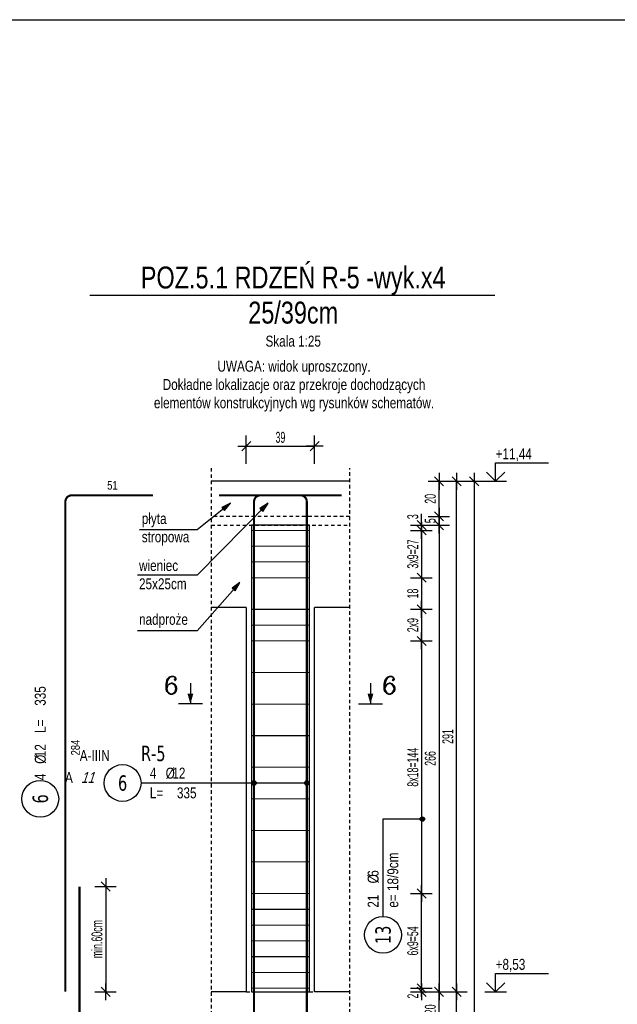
# Model space of a CAD drawing. Header units: millimetres. Extents: x 11988 to 14650, y -1596 to 604.
# Tile 34 of 38: x 13297 to 13638, y 43 to 604. Entities that reach past the tile are written whole.
import ezdxf
from ezdxf.enums import TextEntityAlignment as Align

# ---------------------------------------------------------------- set-up
doc = ezdxf.new("R2010")
doc.units = ezdxf.units.MM
doc.header["$LTSCALE"] = 10
doc.linetypes.add('MP', pattern=[0.36, 0.2, -0.16])
for name, color, linetype in [('BA_txg', 3, 'Continuous'), ('BA_wic', 1, 'Continuous'), ('BA_wis', 2, 'Continuous'), ('BA_wym', 1, 'Continuous'), ('BZ_kot', 7, 'Continuous'), ('BZ_odn', 1, 'Continuous'), ('BZ_opi1', 7, 'Continuous'), ('BZ_opi2', 4, 'Continuous'), ('BZ_opi3', 30, 'Continuous'), ('BZ_opi4', 53, 'Continuous'), ('BZ_P_roz', 11, 'Continuous'), ('BZ_P_wid', 3, 'Continuous'), ('BZ_P_wyc', 134, 'Continuous'), ('BZ_sym', 7, 'Continuous'), ('BZ_txg', 3, 'Continuous'), ('BZ_txs', 2, 'Continuous'), ('BZ_wym', 1, 'Continuous')]:
    doc.layers.add(name, color=color, linetype=linetype)
for name, color, linetype, plot in [('BZ_obroz', 137, 'Continuous', False), ('BZ_obw', 230, 'Continuous', False), ('BZ_pom', 6, 'Continuous', False)]:
    doc.layers.add(name, color=color, linetype=linetype, plot=plot)
doc.styles.add('BIKTBG', font='tahoma.ttf', dxfattribs={"width": 0.85})
doc.styles.add('BIKTC', font='bikromsw.shx', dxfattribs={"width": 0.85})
doc.styles.add('BIKTG', font='bikromsw.shx', dxfattribs={"width": 0.85})
doc.styles.add('BIKTS', font='bikromsw.shx', dxfattribs={"width": 0.8})
doc.styles.add('BIKWYM', font='bikromsw.shx', dxfattribs={"width": 0.6})
doc.styles.add('ROMANC', font='ROMANC.SHX')
doc.dimstyles.new('BA_KR_25_cm', dxfattribs={"dimscale": 0.25, "dimtxt": 25, "dimasz": 1.666667, "dimexe": 24, "dimexo": 0, "dimgap": 0, "dimtad": 0, "dimdec": 1, "dimrnd": 0.5, "dimzin": 9, "dimdsep": 46, "dimtxsty": 'BIKWYM', "dimblk": 'WYM-KR', "dimcen": 0, "dimdle": 20, "dimclrd": 256, "dimclre": 256, "dimclrt": 2, "dimadec": 0, "dimazin": 0, "dimtfac": 0.033333, "dimtdec": 1, "dimtmove": 0, "dimatfit": 3, "dimldrblk": 'WYM-KR', "dimfxl": 25, "dimfxlon": 1, "dimtvp": 0.8, "dimtolj": 1, "dimarcsym": 0})
doc.dimstyles.new('BZ_KP_25_cm', dxfattribs={"dimscale": 0.25, "dimtxt": 25, "dimasz": 1.666667, "dimexe": 24, "dimexo": 0, "dimgap": 0, "dimtad": 0, "dimdec": 1, "dimrnd": 0.5, "dimzin": 9, "dimdsep": 46, "dimtxsty": 'BIKWYM', "dimblk": 'WYM-KR', "dimblk1": 'WYM-KP', "dimblk2": 'WYM-KP', "dimsah": 1, "dimcen": 0, "dimdle": 20, "dimclrd": 256, "dimclre": 256, "dimclrt": 7, "dimadec": 0, "dimazin": 0, "dimtfac": 0.033333, "dimtdec": 1, "dimtmove": 0, "dimatfit": 3, "dimldrblk": 'WYM-KP', "dimfxl": 1, "dimtvp": 0.8, "dimtolj": 1, "dimarcsym": 0})
doc.dimstyles.new('BZ_KR_25_cm', dxfattribs={"dimscale": 0.25, "dimtxt": 25, "dimasz": 1.666667, "dimexe": 24, "dimexo": 0, "dimgap": 0, "dimtad": 0, "dimdec": 1, "dimrnd": 0.5, "dimzin": 9, "dimdsep": 46, "dimtxsty": 'BIKWYM', "dimblk": 'WYM-KR', "dimcen": 0, "dimdle": 20, "dimclrd": 256, "dimclre": 256, "dimclrt": 2, "dimadec": 0, "dimazin": 0, "dimtfac": 0.033333, "dimtdec": 1, "dimtmove": 0, "dimatfit": 3, "dimldrblk": 'WYM-KR', "dimfxl": 25, "dimfxlon": 1, "dimtvp": 0.8, "dimtolj": 1, "dimarcsym": 0})
doc.dimstyles.new('BZ_ST_25_cm', dxfattribs={"dimscale": 0.25, "dimtxt": 25, "dimasz": 1.666667, "dimexe": 24, "dimexo": 0, "dimgap": 0, "dimtad": 0, "dimdec": 1, "dimrnd": 0.5, "dimdsep": 46, "dimtxsty": 'BIKWYM', "dimblk": 'WYM-ST', "dimcen": 0, "dimdle": 20, "dimclrd": 256, "dimclre": 256, "dimclrt": 7, "dimadec": 0, "dimazin": 0, "dimtfac": 0.033333, "dimtdec": 1, "dimtix": 1, "dimtmove": 2, "dimatfit": 3, "dimldrblk": 'WYM-ST', "dimfxl": 1, "dimtvp": 0.8, "dimtolj": 1, "dimtzin": 0, "dimarcsym": 0})

# ---------------------------------------------------------------- blocks, each defined once
blk = doc.blocks.new('eoprz')
blk = doc.blocks.new('ST2')
blk.add_line((13.77, 0), (0, 0))
blk.add_solid([(6.84, -1.95), (6.84, 1.95), (0, 0)])
blk = doc.blocks.new('eprzh')
blk.add_line((-47.9, 0), (47.9, 0))
at = {"xscale": 6, "yscale": 6, "zscale": 6, "rotation": 90}
blk.add_blockref('ST2', (0, 0), dxfattribs=at)
at = {"style": 'ROMANC'}
blk.add_attdef('PRZ', text='', height=70, dxfattribs=at).set_placement((76, 39.4), align=Align.CENTER)
blk = doc.blocks.new('WYM-ST')
blk.add_hatch(color=256).paths.add_polyline_path([(-13, 2.9), (0, 0), (-13, -2.9)])
blk.add_lwpolyline([(0, 0), (-13, 2.9), (-13, -2.9), (0, 0)])
blk = doc.blocks.new('WYM-KP')
blk.add_hatch(color=256).paths.add_polyline_path([(3, 0, 1), (-3, 0, 1)])
blk.add_circle((0, 0), 3)
blk = doc.blocks.new('WYM-KR')
at = {"linetype": 'ByBlock'}
blk.add_line((11.52, 0), (-11.52, 0), dxfattribs=at)
at = {"color": 7, "linetype": 'ByBlock'}
blk.add_line((6.24, 6.24), (-6.24, -6.24), dxfattribs=at)
blk = doc.blocks.new('bik_BlkOpPret', base_point=(608.5, -87.83))
at = {"layer": 'BZ_opi1', "style": 'BIKTS', "width": 0.8}
for tag, p in [('SZTUK', (567.31, -85.33)), ('PRZEDR_FI', (581.12, -85.33)), ('PRZEKROJ', (584.93, -85.33)), ('PRZEDR_L', (567.31, -96.58)), ('DLUGOSC', (582.78, -96.58)), ('UWAGA', (567.31, -105.33))]:
    blk.add_attdef(tag, p, '', height=6.25, dxfattribs=at)
at = {"layer": 'BZ_opi2', "style": 'BIKTBG', "width": 0.8}
blk.add_attdef('NUMER', text='', height=8.75, dxfattribs=at).set_placement((551.81, -87.83), align=Align.MIDDLE_CENTER)
at = {"layer": 'BZ_pom', "width": 0.8}
for tag, p, height, style in [('POZYCJA', (562.31, -75.33), 8.75, 'BIKTBG'), ('GATUNEK', (526.97, -75.33), 6.25, 'BIKTS'), ('METODA_L', (520.17, -87.83), 6.25, 'BIKTS'), ('EURO_KOD', (529.45, -87.83), 6.25, 'BIKTS')]:
    blk.add_attdef(tag, p, '', height=height, dxfattribs=dict(at, style=style))
at = {"layer": 'BZ_wym', "width": 0.8}
for tag, p, height, style, flags in [('PRZEDR_NR', (567.31, -114.71), 8.75, 'BIKTBG', 1), ('PRZEDR_SZT', (567.31, -124.08), 6.25, 'BIKTS', 1), ('TYP_PRETA', (567.31, -133.46), 6.25, 'BIKTS', 3), ('EURO_KOD_SEGMENTY', (580.88, -142.83), 6.25, 'BIKTS', 3), ('HAK_1', (567.31, -152.21), 6.25, 'BIKTS', 3), ('HAK_2', (567.31, -161.58), 6.25, 'BIKTS', 3), ('ID', (567.31, -170.96), 6.25, 'BIKTS', 3), ('ID_C', (567.31, -180.33), 6.25, 'BIKTS', 3), ('b_atr_0', (567.31, -189.71), 6.25, 'BIKTS', 3)]:
    blk.add_attdef(tag, p, '', height=height, dxfattribs=dict(at, style=style, flags=flags))
blk = doc.blocks.new('bik_BlkOpPretW', base_point=(917.65, 307.46))
at = {"layer": 'BZ_opi2', "style": 'BIKTBG', "width": 0.8}
blk.add_attdef('NUMER', text='', height=8.75, dxfattribs=at).set_placement((933.15, 307.46), align=Align.MIDDLE_CENTER)
at = {"layer": 'BZ_opi4', "style": 'BIKTS', "width": 0.8}
for tag, p in [('SZTUK', (943.38, 304.33)), ('PRZEDR_FI', (952.43, 304.33)), ('PRZEKROJ', (956.24, 304.33)), ('PRZEDR_L', (970.04, 304.33)), ('DLUGOSC', (985.52, 304.33))]:
    blk.add_attdef(tag, p, '', height=6.25, dxfattribs=at)
at = {"layer": 'BZ_pom', "width": 0.8}
for tag, p, height, style, flags in [('POZYCJA', (943.38, 294.96), 8.75, 'BIKTBG', 3), ('GATUNEK', (943.38, 285.58), 6.25, 'BIKTS', 1), ('METODA_L', (943.38, 266.83), 6.25, 'BIKTS', 3)]:
    blk.add_attdef(tag, p, '', height=height, dxfattribs=dict(at, style=style, flags=flags))
at = {"layer": 'BZ_wym', "width": 0.8}
for tag, p, height, style, flags in [('UWAGA', (943.38, 276.21), 6.25, 'BIKTS', 1), ('TYP_PRETA', (943.38, 257.46), 6.25, 'BIKTS', 3), ('PRZEDR_NR', (943.38, 248.08), 8.75, 'BIKTBG', 1), ('PRZEDR_SZT', (943.38, 238.71), 6.25, 'BIKTS', 1), ('EURO_KOD', (943.38, 229.33), 6.25, 'BIKTS', 3), ('EURO_KOD_SEGMENTY', (956.95, 229.33), 6.25, 'BIKTS', 3), ('HAK_1', (943.38, 219.96), 6.25, 'BIKTS', 3), ('HAK_2', (943.38, 210.58), 6.25, 'BIKTS', 3), ('ID', (943.38, 201.21), 6.25, 'BIKTS', 3), ('ID_C', (943.38, 191.83), 6.25, 'BIKTS', 3), ('b_atr_0', (943.38, 182.46), 6.25, 'BIKTS', 3)]:
    blk.add_attdef(tag, p, '', height=height, dxfattribs=dict(at, style=style, flags=flags))
blk = doc.blocks.new('*D273')
at = {"layer": 'BA_wym', "lineweight": -2}
for p, q in [((13340.1, 109.66), (13352.35, 109.66)), ((13346.35, 109.24), (13346.35, 50.08)), ((13340.1, 49.66), (13352.35, 49.66))]:
    blk.add_line(p, q, dxfattribs=at)
at = {"layer": 'Defpoints', "color": 0}
for p in [(13331.35, 109.66), (13323.35, 49.66), (13346.35, 49.66)]:
    blk.add_point(p, dxfattribs=at)
at = {"layer": 'BA_wym', "lineweight": -2, "xscale": 0.4166666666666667, "yscale": 0.4166666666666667, "zscale": 0.4166666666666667}
for p, rotation in [((13346.35, 109.66), 90), ((13346.35, 49.66), 270)]:
    blk.add_blockref('WYM-KR', p, dxfattribs=dict(at, rotation=rotation))
at = {"layer": 'BA_wym', "color": 2, "insert": (13341.35, 79.66), "char_height": 6.25, "attachment_point": 5, "rotation": 90, "style": 'BIKWYM'}
blk.add_mtext('\\A1;min.60cm', dxfattribs=at)
blk = doc.blocks.new('*D292')
at = {"layer": 'BA_wym', "lineweight": -2}
for p, q in [((13520.22, 51.66), (13532.47, 51.66)), ((13526.47, 52.08), (13526.47, 52.49)), ((13526.47, 51.66), (13526.47, 49.66)), ((13520.22, 49.66), (13532.47, 49.66)), ((13526.47, 49.24), (13526.47, 45.49))]:
    blk.add_line(p, q, dxfattribs=at)
at = {"layer": 'Defpoints', "color": 0}
for p in [(13462.47, 51.66), (13485.47, 49.66), (13526.47, 49.66)]:
    blk.add_point(p, dxfattribs=at)
at = {"layer": 'BA_wym', "lineweight": -2, "xscale": 0.4166666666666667, "yscale": 0.4166666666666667, "zscale": 0.4166666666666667}
for p, rotation in [((13526.47, 51.66), 270), ((13526.47, 49.66), 90)]:
    blk.add_blockref('WYM-KR', p, dxfattribs=dict(at, rotation=rotation))
at = {"layer": 'BA_wym', "color": 2, "insert": (13521.47, 47.16), "char_height": 6.25, "attachment_point": 5, "rotation": 90, "style": 'BIKWYM'}
blk.add_mtext('\\A1;2', dxfattribs=at)
blk = doc.blocks.new('*D293')
at = {"layer": 'BA_wym', "lineweight": -2}
for p, q in [((13520.22, 105.66), (13532.47, 105.66)), ((13526.47, 52.08), (13526.47, 105.24)), ((13520.22, 51.66), (13532.47, 51.66))]:
    blk.add_line(p, q, dxfattribs=at)
at = {"layer": 'Defpoints', "color": 0}
for p in [(13462.47, 105.66), (13526.47, 105.66), (13462.47, 51.66)]:
    blk.add_point(p, dxfattribs=at)
at = {"layer": 'BA_wym', "lineweight": -2, "xscale": 0.4166666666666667, "yscale": 0.4166666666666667, "zscale": 0.4166666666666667}
for p, rotation in [((13526.47, 105.66), 90), ((13526.47, 51.66), 270)]:
    blk.add_blockref('WYM-KR', p, dxfattribs=dict(at, rotation=rotation))
at = {"layer": 'BA_wym', "color": 2, "insert": (13521.47, 78.66), "char_height": 6.25, "attachment_point": 5, "rotation": 90, "style": 'BIKWYM'}
blk.add_mtext('\\A1;6x9=54', dxfattribs=at)
blk = doc.blocks.new('*D294')
at = {"layer": 'BA_wym', "lineweight": -2}
for p, q in [((13520.22, 249.66), (13532.47, 249.66)), ((13526.47, 249.24), (13526.47, 106.08)), ((13520.22, 105.66), (13532.47, 105.66))]:
    blk.add_line(p, q, dxfattribs=at)
at = {"layer": 'Defpoints', "color": 0}
for p in [(13462.47, 249.66), (13462.47, 105.66), (13526.47, 105.66)]:
    blk.add_point(p, dxfattribs=at)
at = {"layer": 'BA_wym', "lineweight": -2, "xscale": 0.4166666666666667, "yscale": 0.4166666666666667, "zscale": 0.4166666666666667}
for p, rotation in [((13526.47, 249.66), 90), ((13526.47, 105.66), 270)]:
    blk.add_blockref('WYM-KR', p, dxfattribs=dict(at, rotation=rotation))
at = {"layer": 'BA_wym', "color": 2, "insert": (13521.47, 177.66), "char_height": 6.25, "attachment_point": 5, "rotation": 90, "style": 'BIKWYM'}
blk.add_mtext('\\A1;8x18=144', dxfattribs=at)
blk = doc.blocks.new('*D295')
at = {"layer": 'BA_wym', "lineweight": -2}
for p, q in [((13520.22, 312.66), (13532.47, 312.66)), ((13526.47, 313.08), (13526.47, 313.49)), ((13526.47, 312.66), (13526.47, 285.66)), ((13520.22, 285.66), (13532.47, 285.66)), ((13526.47, 285.24), (13526.47, 284.83))]:
    blk.add_line(p, q, dxfattribs=at)
at = {"layer": 'Defpoints', "color": 0}
for p in [(13462.48, 312.66), (13462.48, 285.66), (13526.47, 285.66)]:
    blk.add_point(p, dxfattribs=at)
at = {"layer": 'BA_wym', "lineweight": -2, "xscale": 0.4166666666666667, "yscale": 0.4166666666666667, "zscale": 0.4166666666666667}
for p, rotation in [((13526.47, 312.66), 270), ((13526.47, 285.66), 90)]:
    blk.add_blockref('WYM-KR', p, dxfattribs=dict(at, rotation=rotation))
at = {"layer": 'BA_wym', "color": 2, "insert": (13521.47, 299.16), "char_height": 6.25, "attachment_point": 5, "rotation": 90, "style": 'BIKWYM'}
blk.add_mtext('\\A1;3x9=27', dxfattribs=at)
blk = doc.blocks.new('*D296')
at = {"layer": 'BA_wym', "lineweight": -2}
for p, q in [((13526.47, 316.08), (13526.47, 322.13)), ((13520.22, 315.66), (13532.47, 315.66)), ((13526.47, 312.66), (13526.47, 315.66)), ((13520.22, 312.66), (13532.47, 312.66)), ((13526.47, 312.24), (13526.47, 311.83))]:
    blk.add_line(p, q, dxfattribs=at)
at = {"layer": 'Defpoints', "color": 0}
for p in [(13485.47, 315.66), (13526.47, 315.66), (13462.48, 312.66)]:
    blk.add_point(p, dxfattribs=at)
at = {"layer": 'BA_wym', "lineweight": -2, "xscale": 0.4166666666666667, "yscale": 0.4166666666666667, "zscale": 0.4166666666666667}
for p, rotation in [((13526.47, 315.66), 270), ((13526.47, 312.66), 90)]:
    blk.add_blockref('WYM-KR', p, dxfattribs=dict(at, rotation=rotation))
at = {"layer": 'BA_wym', "color": 2, "insert": (13521.47, 320.46), "char_height": 6.25, "attachment_point": 5, "rotation": 90, "style": 'BIKWYM'}
blk.add_mtext('\\A1;3', dxfattribs=at)
blk = doc.blocks.new('bik_BlkOpPretU', base_point=(1570.94, 615.52))
at = {"layer": 'BZ_opi2', "style": 'BIKTBG', "width": 0.8}
blk.add_attdef('NUMER', text='', height=8.75, dxfattribs=at).set_placement((1514.25, 615.52), align=Align.MIDDLE_CENTER)
at = {"layer": 'BZ_opi4', "style": 'BIKTS', "width": 0.8}
for tag, p in [('SZTUK', (1529.75, 618.02)), ('PRZEDR_FI', (1538.8, 618.02)), ('PRZEKROJ', (1542.61, 618.02)), ('PRZEDR_L', (1529.75, 606.77)), ('DLUGOSC', (1545.23, 606.77)), ('UWAGA', (1529.75, 598.02))]:
    blk.add_attdef(tag, p, '', height=6.25, dxfattribs=at)
at = {"layer": 'BZ_pom', "width": 0.8}
for tag, p, height, style in [('GATUNEK', (1483.8, 628.02), 6.25, 'BIKTS'), ('POZYCJA', (1524.75, 628.02), 8.75, 'BIKTBG'), ('METODA_L', (1489.99, 615.52), 6.25, 'BIKTS')]:
    blk.add_attdef(tag, p, '', height=height, dxfattribs=dict(at, style=style))
at = {"layer": 'BZ_wym', "width": 0.8}
for tag, p, height, style, flags in [('PRZEDR_NR', (1529.75, 588.65), 8.75, 'BIKTBG', 1), ('PRZEDR_SZT', (1529.75, 579.27), 6.25, 'BIKTS', 1), ('TYP_PRETA', (1529.75, 569.9), 6.25, 'BIKTS', 3), ('EURO_KOD', (1529.75, 560.52), 6.25, 'BIKTS', 3), ('EURO_KOD_SEGMENTY', (1544.75, 560.52), 6.25, 'BIKTS', 3), ('HAK_1', (1529.75, 551.15), 6.25, 'BIKTS', 3), ('HAK_2', (1529.75, 541.77), 6.25, 'BIKTS', 3), ('ID', (1529.75, 532.4), 6.25, 'BIKTS', 3), ('ID_C', (1529.75, 523.02), 6.25, 'BIKTS', 3), ('b_atr_0', (1529.75, 513.65), 6.25, 'BIKTS', 3)]:
    blk.add_attdef(tag, p, '', height=height, dxfattribs=dict(at, style=style, flags=flags))
blk = doc.blocks.new('*D308')
at = {"layer": 'BA_wym', "lineweight": -2}
for p, q in [((13530.22, 49.66), (13542.47, 49.66)), ((13536.47, 30.08), (13536.47, 49.24)), ((13530.22, 29.66), (13542.47, 29.66))]:
    blk.add_line(p, q, dxfattribs=at)
at = {"layer": 'Defpoints', "color": 0}
for p in [(13485.47, 49.66), (13536.47, 49.66), (13485.47, 29.66)]:
    blk.add_point(p, dxfattribs=at)
at = {"layer": 'BA_wym', "lineweight": -2, "xscale": 0.4166666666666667, "yscale": 0.4166666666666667, "zscale": 0.4166666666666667}
for p, rotation in [((13536.47, 49.66), 90), ((13536.47, 29.66), 270)]:
    blk.add_blockref('WYM-KR', p, dxfattribs=dict(at, rotation=rotation))
at = {"layer": 'BA_wym', "color": 2, "insert": (13531.47, 39.66), "char_height": 6.25, "attachment_point": 5, "rotation": 90, "style": 'BIKWYM'}
blk.add_mtext('\\A1;20', dxfattribs=at)
blk = doc.blocks.new('*D309')
at = {"layer": 'BA_wym', "lineweight": -2}
for p, q in [((13530.22, 315.66), (13542.47, 315.66)), ((13536.47, 315.24), (13536.47, 50.08)), ((13530.22, 49.66), (13542.47, 49.66))]:
    blk.add_line(p, q, dxfattribs=at)
at = {"layer": 'Defpoints', "color": 0}
for p in [(13485.47, 315.66), (13485.47, 49.66), (13536.47, 49.66)]:
    blk.add_point(p, dxfattribs=at)
at = {"layer": 'BA_wym', "lineweight": -2, "xscale": 0.4166666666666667, "yscale": 0.4166666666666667, "zscale": 0.4166666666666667}
for p, rotation in [((13536.47, 315.66), 90), ((13536.47, 49.66), 270)]:
    blk.add_blockref('WYM-KR', p, dxfattribs=dict(at, rotation=rotation))
at = {"layer": 'BA_wym', "color": 2, "insert": (13531.47, 182.66), "char_height": 6.25, "attachment_point": 5, "rotation": 90, "style": 'BIKWYM'}
blk.add_mtext('\\A1;266', dxfattribs=at)
blk = doc.blocks.new('*D310')
at = {"layer": 'BA_wym', "lineweight": -2}
for p, q in [((13530.22, 320.66), (13542.47, 320.66)), ((13536.47, 320.24), (13536.47, 316.08)), ((13530.22, 315.66), (13542.47, 315.66))]:
    blk.add_line(p, q, dxfattribs=at)
at = {"layer": 'Defpoints', "color": 0}
for p in [(13485.47, 320.66), (13485.47, 315.66), (13536.47, 315.66)]:
    blk.add_point(p, dxfattribs=at)
at = {"layer": 'BA_wym', "lineweight": -2, "xscale": 0.4166666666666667, "yscale": 0.4166666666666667, "zscale": 0.4166666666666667}
for p, rotation in [((13536.47, 320.66), 90), ((13536.47, 315.66), 270)]:
    blk.add_blockref('WYM-KR', p, dxfattribs=dict(at, rotation=rotation))
at = {"layer": 'BA_wym', "color": 2, "insert": (13531.47, 318.16), "char_height": 6.25, "attachment_point": 5, "rotation": 90, "style": 'BIKWYM'}
blk.add_mtext('\\A1;5', dxfattribs=at)
blk = doc.blocks.new('*D311')
at = {"layer": 'BA_wym', "lineweight": -2}
for p, q in [((13530.22, 340.66), (13542.47, 340.66)), ((13536.47, 321.08), (13536.47, 340.24)), ((13530.22, 320.66), (13542.47, 320.66))]:
    blk.add_line(p, q, dxfattribs=at)
at = {"layer": 'Defpoints', "color": 0}
for p in [(13485.47, 340.66), (13536.47, 340.66), (13485.47, 320.66)]:
    blk.add_point(p, dxfattribs=at)
at = {"layer": 'BA_wym', "lineweight": -2, "xscale": 0.4166666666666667, "yscale": 0.4166666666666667, "zscale": 0.4166666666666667}
for p, rotation in [((13536.47, 340.66), 90), ((13536.47, 320.66), 270)]:
    blk.add_blockref('WYM-KR', p, dxfattribs=dict(at, rotation=rotation))
at = {"layer": 'BA_wym', "color": 2, "insert": (13531.47, 330.66), "char_height": 6.25, "attachment_point": 5, "rotation": 90, "style": 'BIKWYM'}
blk.add_mtext('\\A1;20', dxfattribs=at)
blk = doc.blocks.new('*D316')
at = {"layer": 'BA_wym', "lineweight": -2}
for p, q in [((13540.22, 49.66), (13552.47, 49.66)), ((13546.47, -238.92), (13546.47, 49.24)), ((13540.22, -239.34), (13552.47, -239.34))]:
    blk.add_line(p, q, dxfattribs=at)
at = {"layer": 'Defpoints', "color": 0}
for p in [(13485.47, 49.66), (13546.47, 49.66), (13485.47, -239.34)]:
    blk.add_point(p, dxfattribs=at)
at = {"layer": 'BA_wym', "lineweight": -2, "xscale": 0.4166666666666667, "yscale": 0.4166666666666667, "zscale": 0.4166666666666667}
for p, rotation in [((13546.47, 49.66), 90), ((13546.47, -239.34), 270)]:
    blk.add_blockref('WYM-KR', p, dxfattribs=dict(at, rotation=rotation))
at = {"layer": 'BA_wym', "color": 2, "insert": (13541.47, -94.84), "char_height": 6.25, "attachment_point": 5, "rotation": 90, "style": 'BIKWYM'}
blk.add_mtext('\\A1;289', dxfattribs=at)
blk = doc.blocks.new('*D317')
at = {"layer": 'BA_wym', "lineweight": -2}
for p, q in [((13540.22, 340.66), (13552.47, 340.66)), ((13546.47, 50.08), (13546.47, 340.24)), ((13540.22, 49.66), (13552.47, 49.66))]:
    blk.add_line(p, q, dxfattribs=at)
at = {"layer": 'Defpoints', "color": 0}
for p in [(13485.47, 340.66), (13546.47, 340.66), (13485.47, 49.66)]:
    blk.add_point(p, dxfattribs=at)
at = {"layer": 'BA_wym', "lineweight": -2, "xscale": 0.4166666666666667, "yscale": 0.4166666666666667, "zscale": 0.4166666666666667}
for p, rotation in [((13546.47, 340.66), 90), ((13546.47, 49.66), 270)]:
    blk.add_blockref('WYM-KR', p, dxfattribs=dict(at, rotation=rotation))
at = {"layer": 'BA_wym', "color": 2, "insert": (13541.47, 195.16), "char_height": 6.25, "attachment_point": 5, "rotation": 90, "style": 'BIKWYM'}
blk.add_mtext('\\A1;291', dxfattribs=at)
blk = doc.blocks.new('*D318')
at = {"layer": 'BA_wym', "lineweight": -2}
for p, q in [((13550.22, 340.66), (13562.47, 340.66)), ((13556.47, 340.24), (13556.47, -947.92)), ((13550.22, -948.34), (13562.47, -948.34))]:
    blk.add_line(p, q, dxfattribs=at)
at = {"layer": 'Defpoints', "color": 0}
for p in [(13485.47, 340.66), (13485.47, -948.34), (13556.47, -948.34)]:
    blk.add_point(p, dxfattribs=at)
at = {"layer": 'BA_wym', "lineweight": -2, "xscale": 0.4166666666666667, "yscale": 0.4166666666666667, "zscale": 0.4166666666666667}
for p, rotation in [((13556.47, 340.66), 90), ((13556.47, -948.34), 270)]:
    blk.add_blockref('WYM-KR', p, dxfattribs=dict(at, rotation=rotation))
at = {"layer": 'BA_wym', "color": 2, "insert": (13551.47, -303.84), "char_height": 6.25, "attachment_point": 5, "rotation": 90, "style": 'BIKWYM'}
blk.add_mtext('\\A1;1289', dxfattribs=at)
blk = doc.blocks.new('*U29')
for p, q in [((0, 4.17), (12.08, 4.17)), ((0, 0), (0, 4.17))]:
    blk.add_line(p, q)
at = {"color": 1}
blk.add_line((-2.5, 0), (2.5, 0), dxfattribs=at)
blk.add_lwpolyline([(-2.06, 2.06), (0, 0), (2.06, 2.06)])
at = {"style": 'BIKTS', "width": 0.8}
blk.add_attdef('POZIOM', text='', height=2.5, dxfattribs=at).set_placement((0, 6.25), align=Align.MIDDLE_LEFT)
blk = doc.blocks.new('*D319')
at = {"layer": 'BZ_wym', "lineweight": -2}
for p, q in [((13426.47, 350.66), (13426.47, 366.66)), ((13465.47, 350.66), (13465.47, 366.66)), ((13426.89, 360.66), (13465.06, 360.66))]:
    blk.add_line(p, q, dxfattribs=at)
at = {"layer": 'Defpoints', "color": 0}
for p in [(13465.47, 360.66), (13426.47, 268.66), (13465.47, 268.66)]:
    blk.add_point(p, dxfattribs=at)
at = {"layer": 'BZ_wym', "lineweight": -2, "xscale": 0.4166666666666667, "yscale": 0.4166666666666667, "zscale": 0.4166666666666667, "rotation": 180}
blk.add_blockref('WYM-KR', (13426.47, 360.66), dxfattribs=at)
at = {"layer": 'BZ_wym', "lineweight": -2, "xscale": 0.4166666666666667, "yscale": 0.4166666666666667, "zscale": 0.4166666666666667}
blk.add_blockref('WYM-KR', (13465.47, 360.66), dxfattribs=at)
at = {"layer": 'BZ_wym', "color": 2, "insert": (13445.97, 365.66), "char_height": 6.25, "attachment_point": 5, "style": 'BIKWYM'}
blk.add_mtext('\\A1;39', dxfattribs=at)
blk = doc.blocks.new('*D323')
at = {"layer": 'BA_wym', "lineweight": -2}
for p, q in [((13520.22, 267.66), (13532.47, 267.66)), ((13526.47, 267.24), (13526.47, 250.08)), ((13520.22, 249.66), (13532.47, 249.66))]:
    blk.add_line(p, q, dxfattribs=at)
at = {"layer": 'Defpoints', "color": 0}
for p in [(13462.47, 267.66), (13462.48, 249.66), (13526.47, 249.66)]:
    blk.add_point(p, dxfattribs=at)
at = {"layer": 'BA_wym', "lineweight": -2, "xscale": 0.4166666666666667, "yscale": 0.4166666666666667, "zscale": 0.4166666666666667}
for p, rotation in [((13526.47, 267.66), 90), ((13526.47, 249.66), 270)]:
    blk.add_blockref('WYM-KR', p, dxfattribs=dict(at, rotation=rotation))
at = {"layer": 'BA_wym', "color": 2, "insert": (13521.47, 258.66), "char_height": 6.25, "attachment_point": 5, "rotation": 90, "style": 'BIKWYM'}
blk.add_mtext('\\A1;2x9', dxfattribs=at)
blk = doc.blocks.new('*D324')
at = {"layer": 'BA_wym', "lineweight": -2}
for p, q in [((13520.22, 285.66), (13532.47, 285.66)), ((13526.47, 285.24), (13526.47, 268.08)), ((13520.22, 267.66), (13532.47, 267.66))]:
    blk.add_line(p, q, dxfattribs=at)
at = {"layer": 'Defpoints', "color": 0}
for p in [(13462.47, 285.66), (13462.48, 267.66), (13526.47, 267.66)]:
    blk.add_point(p, dxfattribs=at)
at = {"layer": 'BA_wym', "lineweight": -2, "xscale": 0.4166666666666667, "yscale": 0.4166666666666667, "zscale": 0.4166666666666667}
for p, rotation in [((13526.47, 285.66), 90), ((13526.47, 267.66), 270)]:
    blk.add_blockref('WYM-KR', p, dxfattribs=dict(at, rotation=rotation))
at = {"layer": 'BA_wym', "color": 2, "insert": (13521.47, 276.66), "char_height": 6.25, "attachment_point": 5, "rotation": 90, "style": 'BIKWYM'}
blk.add_mtext('\\A1;18', dxfattribs=at)

msp = doc.modelspace()

# ---------------------------------------------------------------- linework, layer by layer
at = {"layer": 'BA_wic', "linetype": 'MP'}
for p, q in [((13406.47, 315.66), (13485.47, 315.66)), ((13426.47, 49.66), (13465.47, 49.66))]:
    msp.add_line(p, q, dxfattribs=at)
for points in [[(13406.47, 348.16), (13406.47, -955.84)], [(13485.47, -955.84), (13485.47, 348.16)], [(13485.47, 320.66), (13406.47, 320.66)]]:
    msp.add_lwpolyline(points, dxfattribs=at)
at = {"layer": 'BA_wis'}
for points in [[(13485.47, 340.66), (13406.47, 340.66)], [(13426.47, 268.66), (13406.47, 268.66)], [(13426.47, 268.66), (13426.47, 49.66)], [(13465.47, 49.66), (13465.47, 268.66)], [(13485.47, 268.66), (13465.47, 268.66)], [(13426.47, 49.66), (13406.47, 49.66)], [(13485.47, 49.66), (13465.47, 49.66)]]:
    msp.add_lwpolyline(points, dxfattribs=at)
at = {"layer": 'BZ_obroz'}
msp.add_lwpolyline([(13429.47, 49.66), (13462.47, 49.66), (13462.47, 315.66), (13429.48, 315.66)], close=True, dxfattribs=at)
at = {"layer": 'BZ_obw'}
msp.add_lwpolyline([(11988.13, 603.77), (13989.08, 603.77), (13989.08, -982.33), (11988.13, -982.33)], close=True, dxfattribs=at)
at = {"layer": 'BZ_odn'}
msp.add_circle((13355.97, 168.66), 10.5, dxfattribs=at)
at = {"layer": 'BZ_odn', "color": 252}
for centre in [(13309.01, 159.61), (13504.47, 82.11)]:
    msp.add_circle(centre, 10.5, dxfattribs=at)
at = {"layer": 'BZ_P_roz', "const_width": 0.6}
for points in [[(13429.48, 312.66), (13462.48, 312.66)], [(13429.48, 303.66), (13462.48, 303.66)], [(13429.48, 294.66), (13462.48, 294.66)], [(13429.48, 285.66), (13462.48, 285.66)], [(13429.47, 267.66), (13462.47, 267.66)], [(13429.47, 258.66), (13462.47, 258.66)], [(13429.47, 249.66), (13462.47, 249.66)], [(13429.47, 231.66), (13462.47, 231.66)], [(13429.47, 213.66), (13462.47, 213.66)], [(13429.47, 195.66), (13462.47, 195.66)], [(13429.47, 177.66), (13462.47, 177.66)], [(13429.47, 159.66), (13462.47, 159.66)], [(13429.47, 141.66), (13462.47, 141.66)], [(13429.47, 123.66), (13462.47, 123.66)], [(13429.47, 105.66), (13462.47, 105.66)], [(13429.47, 96.66), (13462.47, 96.66)], [(13429.47, 87.66), (13462.47, 87.66)], [(13429.47, 78.66), (13462.47, 78.66)], [(13429.47, 69.66), (13462.47, 69.66)], [(13429.47, 60.66), (13462.47, 60.66)], [(13429.47, 51.66), (13462.47, 51.66)]]:
    msp.add_lwpolyline(points, dxfattribs=at)
at = {"layer": 'BZ_P_wid', "const_width": 1.2}
for points in [[(13411.01, 332.66), (13457.41, 332.66, -0.414214), (13461.01, 329.06), (13461.01, 49.66)], [(13480.94, 332.66), (13434.54, 332.66, 0.414214), (13430.94, 329.06), (13430.94, 49.66)]]:
    msp.add_lwpolyline(points, format="xyb", dxfattribs=at)
for points in [[(13430.94, 109.66), (13430.94, -239.34)], [(13461.01, 109.66), (13461.01, -239.34)]]:
    msp.add_lwpolyline(points, dxfattribs=at)
at = {"layer": 'BZ_P_wyc', "linetype": 'Continuous', "const_width": 1.2}
msp.add_lwpolyline([(13373.35, 332.66), (13326.95, 332.66, 0.414214), (13323.35, 329.06), (13323.35, 49.66)], format="xyb", dxfattribs=at)
msp.add_lwpolyline([(13331.35, 109.66), (13331.35, -239.34)], dxfattribs=at)
at = {"layer": 'BZ_txg'}
msp.add_lwpolyline([(13337.24, 446.8), (13568.34, 446.8)], dxfattribs=at)

# ---------------------------------------------------------------- block references
ref = msp.add_blockref('bik_BlkOpPretW', (13309.01, 144.11), dxfattribs=dict(rotation=90))
ref.add_attrib('NUMER', '6', dxfattribs={"layer": 'BZ_opi2', "height": 8.75, "rotation": 90, "style": 'BIKTBG', "width": 0.8}).set_placement((13309.01, 159.61), align=Align.MIDDLE_CENTER)
ref.add_attrib('SZTUK', '4', (13312.13, 170.3), dxfattribs={"layer": 'BZ_opi4', "height": 6.25, "rotation": 90, "style": 'BIKTS', "width": 0.8})
ref.add_attrib('PRZEKROJ', '12', (13312.13, 183.39), dxfattribs={"layer": 'BZ_opi4', "height": 6.25, "rotation": 90, "style": 'BIKTS', "width": 0.8})
ref.add_attrib('DLUGOSC', '335', (13312.13, 212.68), dxfattribs={"layer": 'BZ_opi4', "height": 6.25, "rotation": 90, "style": 'BIKTS', "width": 0.8})
ref.add_attrib('PRZEDR_FI', '%%c', (13312.13, 179.58), dxfattribs={"layer": 'BZ_opi4', "height": 6.25, "rotation": 90, "style": 'BIKTS', "width": 0.8})
ref.add_attrib('PRZEDR_L', 'L=', (13312.13, 197.2), dxfattribs={"layer": 'BZ_opi4', "height": 6.25, "rotation": 90, "style": 'BIKTS', "width": 0.8})
ref = msp.add_blockref('bik_BlkOpPret', (13410.28, 168.66))
ref.add_attrib('NUMER', '6', dxfattribs={"layer": 'BZ_opi2', "height": 8.75, "style": 'BIKTBG', "width": 0.8}).set_placement((13355.97, 168.66), align=Align.MIDDLE_CENTER)
ref.add_attrib('POZYCJA', 'R-5', (13366.47, 181.16), dxfattribs={"layer": 'BZ_pom', "height": 8.75, "style": 'BIKTBG', "width": 0.8})
ref.add_attrib('SZTUK', '4', (13371.47, 171.16), dxfattribs={"layer": 'BZ_opi1', "height": 6.25, "style": 'BIKTS', "width": 0.8})
ref.add_attrib('GATUNEK', 'A-IIIN', (13331.52, 181.16), dxfattribs={"layer": 'BZ_pom', "height": 6.25, "style": 'BIKTS', "width": 0.8})
ref.add_attrib('PRZEKROJ', '12', (13384.33, 171.16), dxfattribs={"layer": 'BZ_opi1', "height": 6.25, "style": 'BIKTS', "width": 0.8})
ref.add_attrib('DLUGOSC', '335', (13386.95, 159.91), dxfattribs={"layer": 'BZ_opi1', "height": 6.25, "style": 'BIKTS', "width": 0.8})
ref.add_attrib('METODA_L', 'A', (13323.14, 168.66), dxfattribs={"layer": 'BZ_pom', "height": 6.25, "style": 'BIKTS', "width": 0.8})
ref.add_attrib('PRZEDR_FI', '%%c', (13380.52, 171.16), dxfattribs={"layer": 'BZ_opi1', "height": 6.25, "style": 'BIKTS', "width": 0.8})
ref.add_attrib('PRZEDR_L', 'L=', (13371.47, 159.91), dxfattribs={"layer": 'BZ_opi1', "height": 6.25, "style": 'BIKTS', "width": 0.8})
ref.add_attrib('EURO_KOD', '11', (13332.19, 168.66), dxfattribs={"layer": 'BZ_pom', "height": 6.25, "style": 'BIKTS', "oblique": 18, "width": 0.8})
ref = msp.add_blockref('bik_BlkOpPretU', (13504.47, 148.09), dxfattribs=dict(rotation=90))
ref.add_attrib('NUMER', '13', dxfattribs={"layer": 'BZ_opi2', "height": 8.75, "rotation": 90, "style": 'BIKTBG', "width": 0.8}).set_placement((13504.47, 82.11), align=Align.MIDDLE_CENTER)
ref.add_attrib('SZTUK', '21', (13501.97, 97.61), dxfattribs={"layer": 'BZ_opi4', "height": 6.25, "rotation": 90, "style": 'BIKTS', "width": 0.8})
ref.add_attrib('PRZEKROJ', '6', (13501.97, 115.23), dxfattribs={"layer": 'BZ_opi4', "height": 6.25, "rotation": 90, "style": 'BIKTS', "width": 0.8})
ref.add_attrib('UWAGA', 'e= 18/9cm', (13513.22, 97.61), dxfattribs={"layer": 'BZ_opi4', "height": 6.25, "rotation": 90, "style": 'BIKTS', "width": 0.8})
ref.add_attrib('PRZEDR_FI', '%%c', (13501.97, 111.42), dxfattribs={"layer": 'BZ_opi4', "height": 6.25, "rotation": 90, "style": 'BIKTS', "width": 0.8})
at = {"layer": 'BA_txg'}
ref = msp.add_blockref('eprzh', (13394.63, 213.74), dxfattribs=dict(at, xscale=-0.142857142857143, yscale=0.1428571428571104, zscale=0.142857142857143))
ref.add_attrib('PRZ', '6', dxfattribs={"layer": '0', "height": 10, "style": 'ROMANC'}).set_placement((13383.77, 219.38), align=Align.CENTER)
at = {"layer": 'BA_txg', "xscale": 0.142857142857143, "yscale": 0.142857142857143, "zscale": 0.142857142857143}
msp.add_blockref('eprzh', (13497.32, 213.74), dxfattribs=at).add_auto_attribs({'PRZ': '6'})
at = {"layer": 'BZ_kot', "xscale": 2.5, "yscale": 2.5, "zscale": 2.5}
for p, values in [((13568.72, 340.66), {'POZIOM': '+11,44'}), ((13568.72, 49.66), {'POZIOM': '+8,53'})]:
    msp.add_blockref('*U29', p, dxfattribs=at).add_auto_attribs(values)
at = {"layer": 'BZ_sym'}
ref = msp.add_blockref('eoprz', (13453.27, 446.8), dxfattribs=dict(at, xscale=0.05, yscale=0.05, zscale=0.05))
ref.add_attrib('Nazwa', 'POZ.5.1 RDZEŃ R-5 -wyk.x4', dxfattribs={"layer": 'BZ_txg', "height": 12.5, "style": 'BIKTG', "width": 0.8}).set_placement((13453.27, 456.8), align=Align.MIDDLE_CENTER)
ref = msp.add_blockref('eoprz', (13453.27, 426.8), dxfattribs=dict(at, xscale=0.05, yscale=0.05, zscale=0.05))
ref.add_attrib('Nazwa', '25/39cm', dxfattribs={"layer": 'BZ_txg', "height": 12.5, "style": 'BIKTG', "width": 0.8}).set_placement((13453.27, 436.8), align=Align.MIDDLE_CENTER)
ref.add_attrib('Skala', 'Skala 1:25', dxfattribs={"layer": 'BZ_txs', "height": 6.25, "style": 'BIKTS', "width": 0.8}).set_placement((13453.27, 420.55), align=Align.MIDDLE_CENTER)

# ---------------------------------------------------------------- texts
at = {"layer": 'BZ_opi3', "style": 'BIKTC', "width": 0.8}
for s, rotation, p in [('51', 359.9998, (13350.15, 338.36)), ('284', 90.0002, (13329.05, 188.86))]:
    msp.add_text(s, height=5, rotation=rotation, dxfattribs=at).set_placement(p, align=Align.MIDDLE_CENTER)
at = {"layer": 'BZ_txs', "char_height": 6.25, "attachment_point": 1, "style": 'BIKTS'}
for s, insert, width in [('\\pxqc;{\\Fbikromsw.shx|c1;UWAGA: widok uproszczony. \\PDokładne lokalizacje oraz przekroje dochodzących\\Pelementów konstrukcyjnych wg rysunków schematów.}', (13330.8, 409.37), 245.8549), ('płyta\\Pstropowa', (13366.9, 322.54), 113.0116), ('wieniec\\P25x25cm', (13365.34, 295.76), 113.0116), ('nadproże', (13365.34, 265.08), 113.0116)]:
    msp.add_mtext(s, dxfattribs=dict(at, insert=insert, width=width))

# ---------------------------------------------------------------- dimensions: what is measured, and where the dimension line sits
at = {"layer": 'BA_wym'}
for base, p1, p2, override, picture, middle in [((13536.47, 340.66), (13485.47, 320.66), (13485.47, 340.66), {"dimatfit": 1}, '*D311', (13531.47, 330.66)), ((13546.47, 340.66), (13485.47, 49.66), (13485.47, 340.66), {"dimrnd": 1, "dimblk": 'WYM-KR', "dimatfit": 1}, '*D317', (13541.47, 195.16)), ((13556.47, -948.34), (13485.47, 340.66), (13485.47, -948.34), {"dimrnd": 1, "dimblk": 'WYM-KR', "dimatfit": 1}, '*D318', (13551.47, -303.84)), ((13536.47, 315.66), (13485.47, 320.66), (13485.47, 315.66), {"dimatfit": 1}, '*D310', (13531.47, 318.16)), ((13536.47, 49.66), (13485.47, 315.66), (13485.47, 49.66), {"dimrnd": 1, "dimblk": 'WYM-KR', "dimatfit": 1}, '*D309', (13531.47, 182.66)), ((13526.47, 49.66), (13462.47, 51.66), (13485.47, 49.66), {"dimatfit": 1}, '*D292', (13521.47, 47.16)), ((13536.47, 49.66), (13485.47, 29.66), (13485.47, 49.66), {"dimatfit": 1}, '*D308', (13531.47, 39.66)), ((13546.47, 49.66), (13485.47, -239.34), (13485.47, 49.66), {"dimrnd": 1, "dimblk": 'WYM-KR', "dimatfit": 1}, '*D316', (13541.47, -94.84))]:
    dim = msp.add_linear_dim(base=base, p1=p1, p2=p2, angle=90, dimstyle='BA_KR_25_cm', override=override, dxfattribs=at)
    dim.commit()
    dim.dimension.update_dxf_attribs({"geometry": picture, "text_midpoint": middle})
for base, p1, p2, override, picture, middle in [((13526.47, 315.66), (13462.48, 312.66), (13485.47, 315.66), {"dimrnd": 1, "dimatfit": 1}, '*D296', (13526.47, 320.46)), ((13526.47, 267.66), (13462.47, 285.66), (13462.48, 267.66), {"dimtxsty": 'BIKWYM', "dimatfit": 1}, '*D324', (13526.47, 276.66))]:
    dim = msp.add_linear_dim(base=base, p1=p1, p2=p2, angle=90, dimstyle='BA_KR_25_cm', override=override, dxfattribs=at)
    dim.commit()
    dim.dimension.update_dxf_attribs({"geometry": picture, "text_midpoint": middle, "dimtype": 160})
for base, p1, p2, text, picture, middle in [((13526.47, 285.66), (13462.48, 312.66), (13462.48, 285.66), '3x9=<>', '*D295', (13526.47, 299.16)), ((13526.47, 249.66), (13462.47, 267.66), (13462.48, 249.66), '2x9', '*D323', (13526.47, 258.66))]:
    dim = msp.add_linear_dim(base=base, p1=p1, p2=p2, angle=90, text=text, dimstyle='BA_KR_25_cm', override={"dimtxsty": 'BIKWYM', "dimatfit": 1}, dxfattribs=at)
    dim.commit()
    dim.dimension.update_dxf_attribs({"geometry": picture, "text_midpoint": middle, "dimtype": 160})
for base, p1, p2, text, picture, middle in [((13526.47, 105.66), (13462.47, 249.66), (13462.47, 105.66), '8x18=<>', '*D294', (13521.47, 177.66)), ((13346.35, 49.66), (13331.35, 109.66), (13323.35, 49.66), 'min.60cm', '*D273', (13341.35, 79.66)), ((13526.47, 105.66), (13462.47, 51.66), (13462.47, 105.66), '6x9=<>', '*D293', (13521.47, 78.66))]:
    dim = msp.add_linear_dim(base=base, p1=p1, p2=p2, angle=90, text=text, dimstyle='BA_KR_25_cm', override={"dimtxsty": 'BIKWYM', "dimatfit": 1}, dxfattribs=at)
    dim.commit()
    dim.dimension.update_dxf_attribs({"geometry": picture, "text_midpoint": middle})
at = {"layer": 'BZ_wym', "color": 5}
dim = msp.add_linear_dim(base=(13465.47, 360.66), p1=(13426.47, 268.66), p2=(13465.47, 268.66), dimstyle='BZ_KR_25_cm', override={"dimatfit": 1, "dimfxl": 40}, dxfattribs=at)
dim.commit()
dim.dimension.update_dxf_attribs({"geometry": '*D319', "text_midpoint": (13445.97, 365.66)})

# ---------------------------------------------------------------- leaders
at = {"layer": 'BZ_odn'}
for points, dimstyle in [([(13438.97, 328.16), (13398.58, 287.19), (13364.55, 287.19)], 'BZ_ST_25_cm'), ([(13417.47, 328.24), (13398.58, 313.05), (13365.68, 313.05)], 'BZ_ST_25_cm'), ([(13422.91, 283.03), (13398.58, 255.47), (13364.55, 255.47)], 'BZ_ST_25_cm'), ([(13430.94, 168.66), (13406.47, 168.66), (13366.47, 168.66)], 'BZ_KP_25_cm'), ([(13461.01, 168.66), (13406.47, 168.66), (13366.47, 168.66)], 'BZ_KP_25_cm')]:
    msp.add_leader(points, dimstyle=dimstyle, dxfattribs=at)
at = {"layer": 'BZ_odn', "color": 252}
msp.add_leader([(13526.9, 148.09), (13504.47, 148.09), (13504.47, 92.61)], dimstyle='BZ_KP_25_cm', override={"dimclrd": 252}, dxfattribs=at)

doc.saveas('drawing.dxf')
